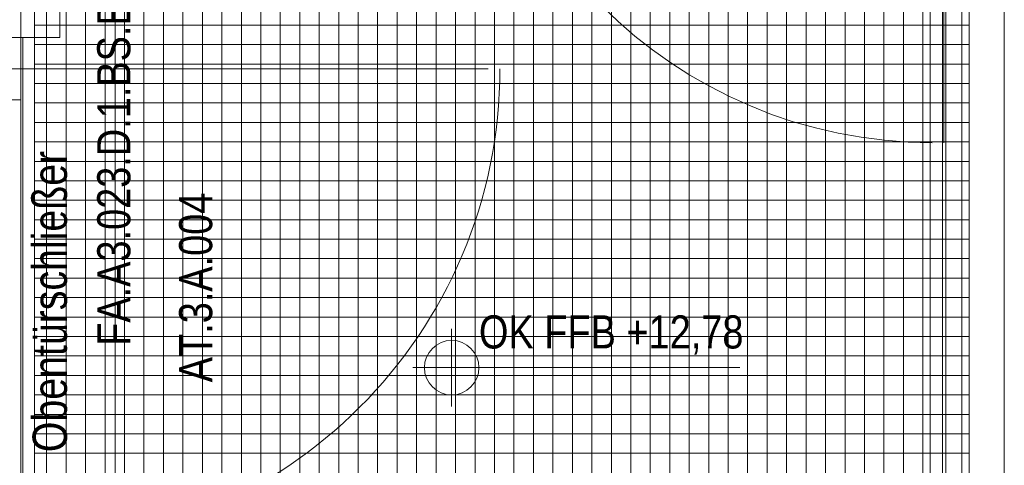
# Model space of a CAD drawing. Extents: x -620 to 300, y 62 to 1112.
# Tile 11 of 71: x -449 to -399, y 562 to 585. Entities that reach past the tile are written whole.
import ezdxf
from ezdxf.lldxf.tags import DXFTag

# ---------------------------------------------------------------- set-up
doc = ezdxf.new("R2010")
doc.units = 0
doc.layers.get('0').update_dxf_attribs({"lineweight": 13})
for name, color, linetype, lineweight, true_color in [('30 -33 Aussenwände- 7 Fassade_ Elemente', 7, 'Continuous', 9, 0x00aacc), ('30 -34 Innenwände- 6 Elemente', 7, 'Continuous', 9, 0xff6633), ('70 -72 Beschriftung- 1 Beschriftung allgemein', 7, 'Continuous', 9, 0xff6633)]:
    doc.layers.add(name, color=color, linetype=linetype, lineweight=lineweight, true_color=true_color)
doc.layers.add('60- 61 allgemeine Ausstattung- 4 Terrassen', color=7, linetype='Continuous', lineweight=9)
doc.layers.add('70 -72 Beschriftung- 5 Höhenkoten', color=7, linetype='Continuous', lineweight=15)
doc.styles.get("Standard").update_dxf_attribs({"font": 'ARIALN.TTF'})
tags = doc.linetypes.add('grob-A06GA1998I', pattern=[14, 3, -8, 3]).pattern_tags.tags
tags[8:9] = [DXFTag(74, 4), DXFTag(75, 0), DXFTag(340, '0'), DXFTag(46, 0.0), DXFTag(50, 0.0), DXFTag(44, 0.0), DXFTag(45, 0.0)]
tags[6:7] = [DXFTag(74, 4), DXFTag(75, 0), DXFTag(340, '0'), DXFTag(46, 0.0), DXFTag(50, 0.0), DXFTag(44, 0.0), DXFTag(45, 0.0)]
tags[4:5] = [DXFTag(74, 4), DXFTag(75, 0), DXFTag(340, '0'), DXFTag(46, 0.0), DXFTag(50, 0.0), DXFTag(44, 0.0), DXFTag(45, 0.0)]

# ---------------------------------------------------------------- blocks, each defined once
blk = doc.blocks.new('Referenz-A06GA19C8I')
at = {"layer": '30 -33 Aussenwände- 7 Fassade_ Elemente', "color": 0, "lineweight": -2}
for p, q in [((-447.076, 602.514), (-447.076, 583.914)), ((-444.236, 550.614), (-444.236, 597.674)), ((-449.076, 583.914), (-449.076, 585.514)), ((-450.876, 583.914), (-449.076, 583.914)), ((-447.076, 583.914), (-449.076, 583.914))]:
    blk.add_line(p, q, dxfattribs=at)
at = {"layer": '30 -33 Aussenwände- 7 Fassade_ Elemente', "color": 0, "linetype": 'grob-A06GA1998I', "lineweight": -2, "ltscale": 0.13}
for p, q in [((-401.676, 578.514), (-401.676, 602.514)), ((-448.976, 556.714), (-448.976, 583.914)), ((-425.076, 582.314), (-449.076, 582.314)), ((-449.076, 582.314), (-449.076, 558.314))]:
    blk.add_line(p, q, dxfattribs=at)
at = {"layer": '30 -33 Aussenwände- 7 Fassade_ Elemente', "color": 0, "linetype": 'Continuous', "lineweight": -2, "ltscale": 0.13}
for p, q in [((-448.376, 601.814), (-448.376, 376.814)), ((-449.076, 585.114), (-449.076, 583.914)), ((-449.076, 583.914), (-455.876, 583.914)), ((-450.876, 583.914), (-449.076, 583.914)), ((-450.876, 583.914), (-449.076, 583.914)), ((-449.076, 583.914), (-449.076, 582.314)), ((-449.076, 583.914), (-449.076, 582.314)), ((-449.076, 583.914), (-449.076, 556.514)), ((-450.876, 582.314), (-449.076, 582.314)), ((-449.076, 582.314), (-450.876, 582.314)), ((-449.076, 582.314), (-449.076, 580.714)), ((-449.076, 582.314), (-449.076, 558.314)), ((-449.076, 580.714), (-450.876, 580.714))]:
    blk.add_line(p, q, dxfattribs=at)
at = {"layer": '30 -33 Aussenwände- 7 Fassade_ Elemente', "color": 0, "linetype": 'grob-A06GA1998I', "lineweight": -2, "ltscale": 0.13}
for centre, major_axis in [((-402.276, 602.514), (-24, 0)), ((-449.076, 582.314), (0, -24.6))]:
    blk.add_ellipse(centre, major_axis=major_axis, ratio=1, start_param=0, end_param=1.570796, dxfattribs=at)
at = {"layer": '30 -34 Innenwände- 6 Elemente', "color": 0, "linetype": 'Continuous', "lineweight": -2, "ltscale": 0.13}
for p, q in [((-402.376, 601.814), (-402.376, 540.254)), ((-401.576, 540.254), (-401.576, 601.814)), ((-400.376, 601.814), (-400.376, 540.254)), ((-398.576, 540.254), (-398.576, 601.814))]:
    blk.add_line(p, q, dxfattribs=at)
at = {"layer": '60- 61 allgemeine Ausstattung- 4 Terrassen', "color": 0, "lineweight": -2}
for p, q in [((-448.376, 601.814), (-448.376, 554.614)), ((-447.756, 554.614), (-447.756, 601.814)), ((-446.756, 554.614), (-446.756, 601.814)), ((-445.756, 554.614), (-445.756, 601.814)), ((-444.756, 554.614), (-444.756, 601.814)), ((-443.756, 551.014), (-443.756, 601.814)), ((-442.756, 551.014), (-442.756, 601.814)), ((-441.756, 551.014), (-441.756, 601.814)), ((-440.756, 551.014), (-440.756, 601.814)), ((-439.756, 551.014), (-439.756, 601.814)), ((-438.756, 551.014), (-438.756, 601.814)), ((-437.756, 551.014), (-437.756, 601.814)), ((-436.756, 551.014), (-436.756, 601.814)), ((-435.756, 551.014), (-435.756, 601.814)), ((-434.756, 551.014), (-434.756, 601.814)), ((-433.756, 551.014), (-433.756, 601.814)), ((-432.756, 551.014), (-432.756, 601.814)), ((-431.756, 551.014), (-431.756, 601.814)), ((-430.756, 551.014), (-430.756, 601.814)), ((-429.756, 551.014), (-429.756, 601.814)), ((-428.756, 551.014), (-428.756, 601.814)), ((-427.756, 540.254), (-427.756, 601.814)), ((-426.756, 540.254), (-426.756, 601.814)), ((-425.756, 540.254), (-425.756, 601.814)), ((-424.756, 540.254), (-424.756, 601.814)), ((-423.756, 540.254), (-423.756, 601.814)), ((-422.756, 540.254), (-422.756, 601.814)), ((-421.756, 540.254), (-421.756, 601.814)), ((-420.756, 540.254), (-420.756, 601.814)), ((-419.756, 540.254), (-419.756, 601.814)), ((-418.756, 540.254), (-418.756, 601.814)), ((-417.756, 540.254), (-417.756, 601.814)), ((-416.756, 540.254), (-416.756, 601.814)), ((-415.756, 540.254), (-415.756, 601.814)), ((-414.756, 540.254), (-414.756, 601.814)), ((-413.756, 540.254), (-413.756, 601.814)), ((-412.756, 540.254), (-412.756, 601.814)), ((-411.756, 540.254), (-411.756, 601.814)), ((-410.756, 540.254), (-410.756, 601.814)), ((-409.756, 540.254), (-409.756, 601.814)), ((-408.756, 540.254), (-408.756, 601.814)), ((-407.756, 540.254), (-407.756, 601.814)), ((-406.756, 540.254), (-406.756, 601.814)), ((-405.756, 540.254), (-405.756, 601.814)), ((-404.756, 540.254), (-404.756, 601.814)), ((-403.756, 540.254), (-403.756, 601.814)), ((-402.756, 540.254), (-402.756, 601.814)), ((-401.756, 540.254), (-401.756, 601.814)), ((-400.756, 540.254), (-400.756, 601.814)), ((-400.376, 540.254), (-400.376, 601.814)), ((-448.376, 584.554), (-400.376, 584.554)), ((-448.376, 583.554), (-400.376, 583.554)), ((-448.376, 582.554), (-400.376, 582.554)), ((-448.376, 581.554), (-400.376, 581.554)), ((-448.376, 580.554), (-400.376, 580.554)), ((-448.376, 579.554), (-400.376, 579.554)), ((-448.376, 578.554), (-400.376, 578.554)), ((-448.376, 577.554), (-400.376, 577.554)), ((-448.376, 576.554), (-400.376, 576.554)), ((-448.376, 575.554), (-400.376, 575.554)), ((-448.376, 574.554), (-400.376, 574.554)), ((-448.376, 573.554), (-400.376, 573.554)), ((-448.376, 572.554), (-400.376, 572.554)), ((-448.376, 571.554), (-400.376, 571.554)), ((-448.376, 570.554), (-400.376, 570.554)), ((-448.376, 569.554), (-400.376, 569.554)), ((-448.376, 568.554), (-400.376, 568.554)), ((-448.376, 567.554), (-400.376, 567.554)), ((-448.376, 566.554), (-400.376, 566.554)), ((-448.376, 565.554), (-400.376, 565.554)), ((-448.376, 564.554), (-400.376, 564.554)), ((-448.376, 563.554), (-400.376, 563.554)), ((-448.376, 562.554), (-400.376, 562.554))]:
    blk.add_line(p, q, dxfattribs=at)
at = {"layer": '70 -72 Beschriftung- 5 Höhenkoten', "color": 0, "linetype": 'Continuous', "lineweight": -2, "ltscale": 0.13}
for p, q in [((-426.956, 564.954), (-426.956, 568.954)), ((-426.956, 568.354), (-426.956, 566.954)), ((-426.956, 566.954), (-426.956, 568.354)), ((-428.956, 566.954), (-412.16, 566.954)), ((-428.356, 566.954), (-426.956, 566.954)), ((-426.956, 566.954), (-428.356, 566.954)), ((-425.556, 566.954), (-426.956, 566.954)), ((-426.956, 566.954), (-426.956, 565.554)), ((-426.956, 566.954), (-425.556, 566.954)), ((-426.956, 565.554), (-426.956, 566.954))]:
    blk.add_line(p, q, dxfattribs=at)
for major_axis in [(0, 1.4), (1.4, 0), (-1.4, 0), (0, -1.4)]:
    blk.add_ellipse((-426.956, 566.954), major_axis=major_axis, ratio=1, start_param=0, end_param=1.570796, dxfattribs=at)
at = {"layer": '70 -72 Beschriftung- 1 Beschriftung allgemein', "color": 0, "linetype": 'Continuous', "lineweight": -2, "ltscale": 0.13, "attachment_point": 1, "rotation": 90}
for s, insert, char_height in [('{\\fArial Narrow;FA.A3.023.D.1.BS.BRH}', (-445.157, 568.078), 1.7), ('{\\fArial Narrow;Obentürschließer}', (-448.474, 562.612), 1.76205), ('{\\fArial Narrow;AT.3.A.004}', (-440.953, 566.203), 1.7)]:
    blk.add_mtext(s, dxfattribs=dict(at, insert=insert, char_height=char_height))
at = {"layer": '70 -72 Beschriftung- 5 Höhenkoten', "color": 0, "linetype": 'Continuous', "lineweight": -2, "ltscale": 0.13, "insert": (-425.556, 569.64), "char_height": 1.7, "attachment_point": 1}
blk.add_mtext('{\\fArial Narrow;OK FFB +12,78}', dxfattribs=at)

msp = doc.modelspace()

# ---------------------------------------------------------------- block references
at = {"color": 8, "lineweight": 13, "ltscale": 0.13, "true_color": 0x808080}
msp.add_blockref('Referenz-A06GA19C8I', (0, 0), dxfattribs=at)

doc.saveas('drawing.dxf')
